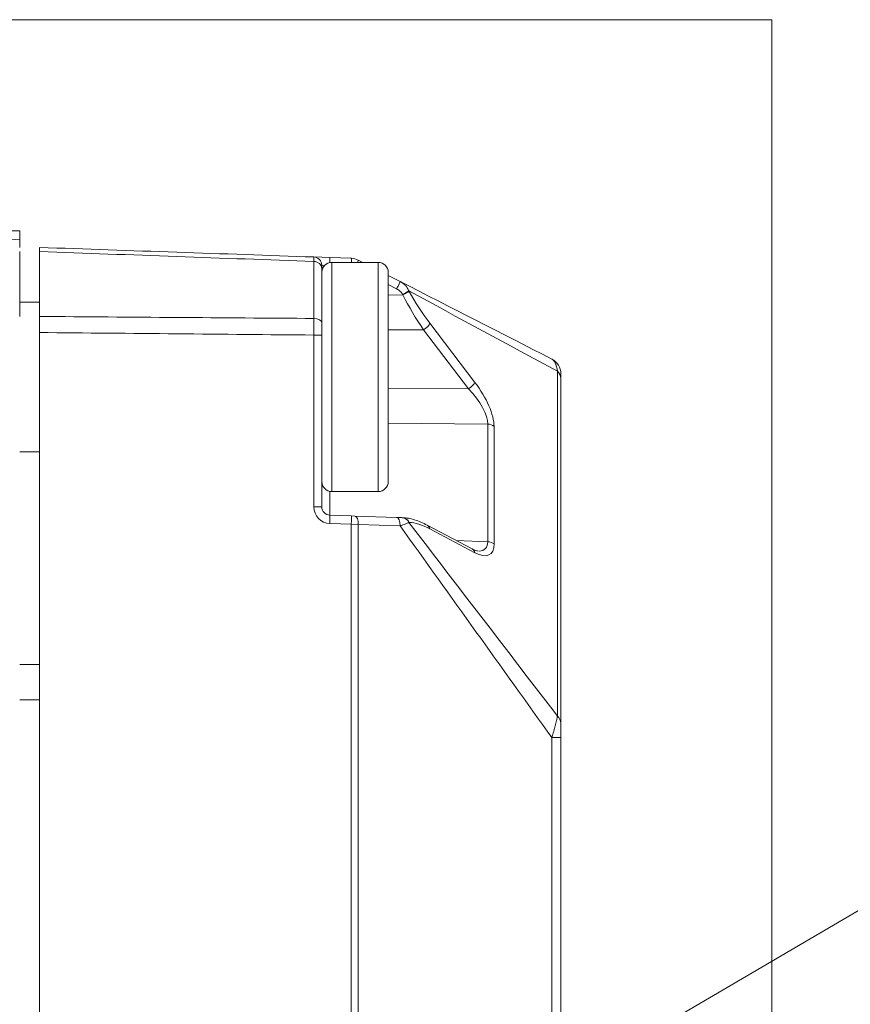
# Model space of a CAD drawing. Header units: millimetres. Extents: x 4 to 836, y 5 to 589.
# Tile 87 of 163: x 531 to 556, y 523 to 553. Entities that reach past the tile are written whole.
import ezdxf

# ---------------------------------------------------------------- set-up
doc = ezdxf.new("R2010")
doc.units = ezdxf.units.MM
doc.layers.add('1', color=7, linetype='Continuous', true_color=0xffffff)
doc.styles.add('ideas_simplex', font='simplex.shx')
doc.dimstyles.get("Standard").update_dxf_attribs({"dimtxt": 0.18, "dimasz": 0.18, "dimexe": 0.18, "dimexo": 0.0625, "dimgap": 0.09, "dimtad": 0, "dimtih": 1, "dimtoh": 1, "dimdec": 4, "dimzin": 0, "dimdsep": 46, "dimtxsty": 'Standard', "dimcen": 0.09, "dimadec": 0, "dimazin": 0, "dimtfac": 1, "dimtdec": 4, "dimtofl": 0, "dimtmove": 0, "dimatfit": 3, "dimfxl": 1, "dimtolj": 1, "dimtzin": 0, "dimarcsym": 0})

# ---------------------------------------------------------------- blocks, each defined once
blk = doc.blocks.new('_U12')
at = {"layer": '1', "color": 27, "lineweight": 13}
for p, q in [((517.077323, 503.078572), (559.595664, 528.016312)), ((559.595664, 528.016312), (561.595664, 528.016312))]:
    blk.add_line(p, q, dxfattribs=at)
at = {"layer": '1', "color": 27, "lineweight": 18}
for points in [[(527.169522, 508.997821), (529.489643, 510.971865), (530.024889, 510.059289)], [(523.546681, 506.872963), (521.226561, 504.898919), (520.691315, 505.811495)]]:
    blk.add_solid(points, dxfattribs=at)
at = {"layer": '1', "color": 87, "linetype": 'Continuous', "lineweight": 25, "char_height": 3, "attachment_point": 7, "line_spacing_factor": 1.204819, "style": 'ideas_simplex'}
for s, insert in [('\\W0.9188;M', (563.254664, 525.651312)), ('\\W1.0809;5', (566.824664, 525.651312)), ('\\W1.2776;N°8', (572.494664, 525.651312)), ('\\W0.9425;DEPTH 8mm', (558.964664, 519.651312))]:
    blk.add_mtext(s, dxfattribs=dict(at, insert=insert))

msp = doc.modelspace()

# ---------------------------------------------------------------- linework, layer by layer
at = {"layer": '1', "color": 251, "linetype": 'Continuous', "lineweight": 18}
for q in [(463.492, 552.791), (553.508, 414.08)]:
    msp.add_line((553.508, 552.791), q, dxfattribs=at)
at = {"layer": '1', "color": 143, "linetype": 'Continuous', "lineweight": 18}
for p, q in [((521.065, 546.435), (530.858, 546.435)), ((530.858, 546.435), (530.858, 546.184)), ((530.858, 546.184), (530.858, 545.935)), ((530.858, 545.811), (530.858, 543.855)), ((531.458, 545.81), (531.458, 543.856)), ((539.717, 545.647), (540.199, 545.63)), ((540.199, 545.63), (540.847, 545.608)), ((541.057, 545.553), (541.19, 545.485)), ((539.958, 545.296), (539.958, 543.672)), ((541.958, 545.093), (542.316, 544.91)), ((531.458, 544.285), (530.858, 544.285)), ((531.458, 423.499), (531.458, 543.372)), ((539.958, 543.296), (539.958, 538.124)), ((547.158, 541.991), (547.158, 531.612)), ((530.858, 539.785), (531.458, 539.785)), ((540.199, 537.875), (540.847, 537.852)), ((540.847, 537.852), (540.952, 537.848)), ((540.952, 537.848), (542.211, 537.804)), ((544.487, 536.857), (543.133, 537.573)), ((544.487, 536.857), (544.484, 536.858)), ((547.158, 531.177), (547.158, 435.693))]:
    msp.add_line(p, q, dxfattribs=at)
at = {"layer": '1', "color": 143, "linetype": 'Continuous', "lineweight": 13}
for p, q in [((525.432, 545.743), (530.858, 546.184)), ((539.717, 543.797), (539.717, 545.512)), ((540.04, 545.391), (539.958, 545.397)), ((542.211, 544.687), (541.958, 544.816)), ((542.579, 544.626), (542.588, 544.611)), ((541.958, 544.5), (542.398, 544.503)), ((542.398, 544.503), (542.39, 544.519)), ((543.215, 543.651), (544.569, 541.872)), ((543.025, 543.456), (541.958, 543.449)), ((544.379, 541.677), (543.025, 543.456)), ((539.717, 543.296), (539.958, 543.296)), ((539.717, 538.124), (539.717, 543.296)), ((547.055, 531.827), (547.055, 542.206)), ((541.958, 541.699), (544.379, 541.677)), ((544.956, 540.615), (541.958, 540.642)), ((544.956, 537.075), (544.956, 540.615)), ((545.145, 540.546), (545.145, 537.006)), ((540.199, 538.591), (540.199, 537.875)), ((539.958, 538.124), (539.717, 538.124)), ((540.847, 537.602), (540.199, 537.625)), ((541.057, 537.598), (540.847, 537.602)), ((540.847, 429.269), (540.847, 537.602)), ((542.316, 537.554), (541.057, 537.598)), ((541.057, 537.598), (541.057, 429.272)), ((542.588, 537.656), (542.579, 537.656)), ((544.569, 536.743), (543.215, 537.459)), ((544, 537.114), (544.956, 537.075)), ((547.158, 531.177), (546.886, 531.177)), ((546.886, 435.693), (546.886, 531.177))]:
    msp.add_line(p, q, dxfattribs=at)
at = {"layer": '1', "color": 252, "linetype": 'Continuous', "lineweight": 13}
for p, q in [((540.258, 545.485), (540.258, 538.585)), ((541.658, 545.485), (541.658, 539.147)), ((541.658, 539.147), (541.658, 538.585))]:
    msp.add_line(p, q, dxfattribs=at)
at = {"layer": '1', "color": 252, "linetype": 'Continuous', "lineweight": 18}
for p, q in [((541.658, 545.485), (540.258, 545.485)), ((541.958, 539.398), (541.958, 545.185)), ((541.958, 538.885), (541.958, 539.398)), ((540.258, 538.585), (541.658, 538.585))]:
    msp.add_line(p, q, dxfattribs=at)
at = {"layer": '1', "color": 92, "linetype": 'Continuous', "lineweight": 13}
for p, q in [((530.858, 533.375), (531.458, 533.375)), ((531.458, 532.314), (530.858, 532.314))]:
    msp.add_line(p, q, dxfattribs=at)
at = {"layer": '1', "color": 143, "linetype": 'Continuous', "lineweight": 18}
for centre, radius, start, end in [((539.708, 545.397), 0.25, 0, 88), ((540.83, 545.108), 0.5, 62.9326, 88), ((546.658, 542.129), 0.5, 0, 62.9326), ((540.208, 538.124), 0.25, 180, 268)]:
    msp.add_arc(centre, radius, start, end, dxfattribs=at)
at = {"layer": '1', "color": 252, "linetype": 'Continuous', "lineweight": 18}
for centre, start, end in [((540.258, 545.185), 90, 180), ((541.658, 545.185), 0, 90), ((540.258, 538.885), 180, 270), ((541.658, 538.885), 270, 0)]:
    msp.add_arc(centre, 0.3, start, end, dxfattribs=at)
at = {"layer": '1', "color": 143, "linetype": 'Continuous', "lineweight": 13}
msp.add_arc((540.217, 538.124), 0.5, 180, 268, dxfattribs=at)
for centre, major_axis, ratio, start_param, end_param in [((539.708, 545.296), (-0.25, 0), 0.865309, 3.141593, 4.677482), ((540.191, 545.38), (-0.009, -0.25), 0.034878, 1.983071, 3.141593), ((540.838, 545.358), (-0.009, -0.25), 0.034878, 2.108565, 3.141593), ((540.943, 545.33), (-0.114, -0.223), 0.031081, 2.356407, 3.141593), ((542.203, 544.687), (0.114, 0.223), 0.031081, 4.72827, 6.283185), ((542.381, 544.519), (0.219, 0.121), 0.016898, 4.742934, 5.838116), ((542.39, 544.503), (0.219, 0.121), 0.016898, 4.742934, 5.838116), ((544.104, 544.621), (1.867, -2.637), 0.399466, 4.440459, 4.798336), ((543.906, 544.513), (1.824, -2.907), 0.383985, 4.479349, 4.837226), ((539.708, 543.672), (-0.25, 0), 0.501238, 3.141593, 4.677482), ((543.017, 543.544), (-0.199, -0.151), 0.305106, 1.385377, 2.672573), ((546.658, 541.991), (0.5, 0), 0.707107, 0, 0.654498), ((544.37, 541.765), (-0.199, -0.151), 0.305106, 1.385377, 2.672573), ((544.159, 541.439), (0.863, -1.209), 0.395235, 0.505859, 1.648571), ((543.961, 541.331), (0.917, -0.932), 0.413977, 0.392537, 1.535249), ((544.947, 540.438), (-0.25, 0), 0.707107, 3.796091, 4.677482), ((540.191, 537.625), (0.009, 0.25), 0.034878, 4.713607, 6.283185), ((540.838, 537.602), (0.009, 0.25), 0.034878, 4.713607, 6.283185), ((540.943, 537.598), (0.009, 0.25), 0.454819, 4.72827, 6.283185), ((542.203, 537.554), (0.009, 0.25), 0.454819, 4.72827, 6.283185), ((542.381, 537.548), (0.009, 0.25), 0.874957, 5.188003, 6.283185), ((542.39, 537.548), (-0.009, -0.25), 0.874957, 2.046411, 3.141593), ((544.104, 534.851), (1.874, -2.711), 0.3839, 2.505447, 2.863324), ((543.017, 537.352), (-0.117, -0.221), 0.757824, 2.421108, 3.142097), ((544.37, 536.636), (0.117, 0.221), 0.757824, 5.562701, 6.283167), ((544.159, 537.932), (0.865, -1.236), 0.383064, 5.641253, 6.783965), ((543.961, 537.824), (0.919, -0.964), 0.394251, 5.933398, 6.680803), ((544.947, 536.899), (-0.25, 0), 0.707107, 3.796091, 4.677482), ((546.658, 531.612), (0.5, 0), 0.707107, 0, 0.654498)]:
    msp.add_ellipse(centre, major_axis=major_axis, ratio=ratio, start_param=start_param, end_param=end_param, dxfattribs=at)
at = {"layer": '1', "color": 143, "linetype": 'Continuous', "lineweight": 18}
for points, knots in [([(531.458, 545.81), (531.458, 545.831), (531.458, 545.867), (531.458, 545.893), (531.458, 545.909), (531.458, 545.913), (531.458, 545.921), (531.458, 545.925), (531.458, 545.933), (531.458, 545.935), (531.458, 545.935)], [0, 0, 0, 0, 0.25045, 0.5009, 0.5009, 0.626125, 0.626125, 0.75135, 0.75135, 1, 1, 1, 1]), ([(539.958, 545.397), (539.958, 545.397), (539.958, 545.395), (539.958, 545.386), (539.958, 545.38), (539.958, 545.363), (539.958, 545.352), (539.958, 545.327), (539.958, 545.313), (539.958, 545.296)], [0, 0, 0, 0, 0.25, 0.25, 0.5, 0.5, 0.75, 0.75, 1, 1, 1, 1]), ([(531.458, 543.372), (531.458, 543.414), (531.458, 543.498), (531.458, 543.58), (531.458, 543.641), (531.458, 543.661), (531.458, 543.702), (531.458, 543.722), (531.458, 543.781), (531.458, 543.819), (531.458, 543.856)], [0, 0, 0, 0, 0.25, 0.5, 0.5, 0.625, 0.625, 0.75, 0.75, 1, 1, 1, 1]), ([(539.958, 543.672), (539.958, 543.643), (539.958, 543.614), (539.958, 543.553), (539.958, 543.522), (539.958, 543.459), (539.958, 543.427), (539.958, 543.362), (539.958, 543.329), (539.958, 543.296)], [0, 0, 0, 0, 0.25, 0.25, 0.5, 0.5, 0.75, 0.75, 1, 1, 1, 1]), ([(547.158, 542.129), (547.158, 542.129), (547.158, 542.127), (547.158, 542.121), (547.158, 542.118), (547.158, 542.11), (547.158, 542.106), (547.158, 542.091), (547.158, 542.077), (547.158, 542.05), (547.158, 542.04), (547.158, 542.018), (547.158, 542.005), (547.158, 541.991)], [0, 0, 0, 0, 0.25, 0.25, 0.375, 0.375, 0.5, 0.5, 0.75, 0.75, 0.875, 0.875, 1, 1, 1, 1]), ([(542.211, 537.804), (542.23, 537.804), (542.248, 537.803), (542.281, 537.802), (542.297, 537.801), (542.328, 537.8), (542.342, 537.8), (542.368, 537.799), (542.379, 537.798), (542.39, 537.798)], [0, 0, 0, 0, 0.25, 0.25, 0.5, 0.5, 0.75, 0.75, 1, 1, 1, 1]), ([(543.133, 537.573), (543.07, 537.607), (542.879, 537.697), (542.634, 537.776), (542.454, 537.795), (542.398, 537.798)], [0, 0, 0, 0, 0.254314, 0.767686, 1, 1, 1, 1]), ([(544.67, 536.795), (544.669, 536.794), (544.662, 536.794), (544.587, 536.807), (544.517, 536.841), (544.487, 536.857)], [0, 0, 0, 0, 0.099853, 0.663162, 1, 1, 1, 1]), ([(547.158, 531.612), (547.158, 531.598), (547.158, 531.583), (547.158, 531.551), (547.158, 531.534), (547.158, 531.482), (547.158, 531.446), (547.158, 531.39), (547.158, 531.371), (547.158, 531.333), (547.158, 531.314), (547.158, 531.255), (547.158, 531.216), (547.158, 531.177)], [0, 0, 0, 0, 0.125, 0.125, 0.25, 0.25, 0.5, 0.5, 0.625, 0.625, 0.75, 0.75, 1, 1, 1, 1])]:
    msp.add_open_spline(points, degree=3, knots=knots, dxfattribs=at)
for points in [[(531.458, 545.935), (534.211, 545.839), (536.964, 545.743), (539.717, 545.647)], [(542.316, 544.91), (543.839, 544.131), (545.363, 543.353), (546.886, 542.575)]]:
    msp.add_open_spline(points, degree=3, dxfattribs=at)
at = {"layer": '1', "color": 143, "linetype": 'Continuous', "lineweight": 13}
for points in [[(539.717, 545.512), (536.964, 545.612), (534.211, 545.711), (531.458, 545.81)], [(547.055, 542.206), (545.563, 543.013), (544.071, 543.82), (542.579, 544.626)], [(531.458, 543.856), (534.211, 543.836), (536.964, 543.817), (539.717, 543.797)], [(539.717, 543.296), (536.964, 543.322), (534.211, 543.347), (531.458, 543.372)], [(546.886, 531.177), (545.363, 533.303), (543.839, 535.429), (542.316, 537.554)], [(542.579, 537.656), (544.071, 535.713), (545.563, 533.77), (547.055, 531.827)]]:
    msp.add_open_spline(points, degree=3, dxfattribs=at)
for points, knots in [([(539.717, 545.512), (539.717, 545.534), (539.717, 545.554), (539.717, 545.587), (539.717, 545.601), (539.717, 545.624), (539.717, 545.633), (539.717, 545.641), (539.717, 545.643), (539.717, 545.646), (539.717, 545.647), (539.717, 545.647)], [0, 0, 0, 0, 0.25, 0.25, 0.5, 0.5, 0.75, 0.75, 0.875, 0.875, 1, 1, 1, 1]), ([(542.316, 544.91), (542.32, 544.908), (542.324, 544.906), (542.331, 544.902), (542.342, 544.896), (542.366, 544.881), (542.4, 544.858), (542.425, 544.838), (542.449, 544.816), (542.461, 544.804), (542.495, 544.768), (542.515, 544.742), (542.542, 544.7), (542.55, 544.686), (542.562, 544.664), (542.567, 544.653), (542.573, 544.642), (542.576, 544.634), (542.578, 544.63), (542.579, 544.626)], [0, 0, 0, 0, 0.03125, 0.03125, 0.0625, 0.125, 0.25, 0.375, 0.375, 0.5, 0.5, 0.75, 0.75, 0.875, 0.875, 0.9375, 0.96875, 0.96875, 1, 1, 1, 1]), ([(542.39, 544.519), (542.379, 544.537), (542.368, 544.554), (542.342, 544.587), (542.328, 544.602), (542.297, 544.63), (542.281, 544.643), (542.248, 544.667), (542.23, 544.677), (542.211, 544.687)], [0, 0, 0, 0, 0.25, 0.25, 0.5, 0.5, 0.75, 0.75, 1, 1, 1, 1]), ([(539.717, 543.296), (539.717, 543.34), (539.717, 543.384), (539.717, 543.448), (539.717, 543.47), (539.717, 543.513), (539.717, 543.534), (539.717, 543.598), (539.717, 543.639), (539.717, 543.72), (539.717, 543.759), (539.717, 543.797)], [0, 0, 0, 0, 0.25, 0.25, 0.375, 0.375, 0.5, 0.5, 0.75, 0.75, 1, 1, 1, 1]), ([(547.055, 542.206), (547.054, 542.21), (547.054, 542.213), (547.053, 542.219), (547.052, 542.229), (547.049, 542.251), (547.042, 542.292), (547.034, 542.325), (547.026, 542.357), (547.023, 542.367), (547.017, 542.386), (547.007, 542.414), (546.99, 542.456), (546.975, 542.483), (546.962, 542.502), (546.958, 542.508), (546.95, 542.52), (546.937, 542.536), (546.923, 542.549), (546.909, 542.56), (546.902, 542.565), (546.895, 542.569), (546.89, 542.572), (546.888, 542.573), (546.886, 542.575)], [0, 0, 0, 0, 0.015625, 0.015625, 0.03125, 0.0625, 0.125, 0.25, 0.25, 0.3125, 0.3125, 0.375, 0.5, 0.625, 0.625, 0.6875, 0.6875, 0.75, 0.875, 0.875, 0.9375, 0.96875, 0.96875, 1, 1, 1, 1]), ([(542.579, 537.656), (542.576, 537.654), (542.573, 537.652), (542.566, 537.648), (542.555, 537.643), (542.542, 537.637), (542.515, 537.624), (542.495, 537.616), (542.45, 537.599), (542.425, 537.59), (542.386, 537.577), (542.373, 537.572), (542.352, 537.566), (542.345, 537.563), (542.331, 537.559), (542.324, 537.557), (542.316, 537.554)], [0, 0, 0, 0, 0.0625, 0.0625, 0.125, 0.25, 0.25, 0.5, 0.5, 0.75, 0.75, 0.875, 0.875, 0.9375, 0.9375, 1, 1, 1, 1]), ([(546.886, 531.177), (546.888, 531.185), (546.89, 531.193), (546.895, 531.208), (546.902, 531.231), (546.919, 531.285), (546.932, 531.331), (546.946, 531.376), (546.95, 531.391), (546.958, 531.42), (546.971, 531.464), (546.982, 531.506), (547.004, 531.589), (547.017, 531.642), (547.031, 531.704), (547.034, 531.716), (547.039, 531.74), (547.044, 531.763), (547.049, 531.791), (547.052, 531.809), (547.053, 531.817), (547.054, 531.822), (547.054, 531.825), (547.055, 531.827)], [0, 0, 0, 0, 0.03125, 0.03125, 0.0625, 0.125, 0.25, 0.25, 0.3125, 0.3125, 0.375, 0.5, 0.5, 0.75, 0.75, 0.8125, 0.8125, 0.875, 0.9375, 0.96875, 0.984375, 0.984375, 1, 1, 1, 1])]:
    msp.add_open_spline(points, degree=3, knots=knots, dxfattribs=at)

# ---------------------------------------------------------------- dimensions: what is measured, and where the dimension line sits
at = {"layer": '1', "color": 87, "linetype": 'Continuous', "lineweight": 25}
dim = msp.add_diameter_dim_2p(p1=(523.547, 506.873), p2=(527.17, 508.998), text=' \\C87;M\\C87;5 \\C87;\\H3.00;\\Fsimplex.shx;N°8\\Fsimplex.shx;\\H3.00;\\C87;\\P\\C87;\\H3.00;\\Fsimplex.shx;DEPTH 8mm\\Fsimplex.shx;\\H3.00;\\C87;', dimstyle='Standard', override={"dimtxt": 3, "dimasz": 3, "dimexe": 2, "dimexo": 2.5, "dimgap": 1.5, "dimtih": 1, "dimtoh": 1, "dimdec": 2, "dimlfac": 1, "dimzin": 8, "dimdsep": 44, "dimlunit": 2, "dimpost": '', "dimtxsty": 'ideas_simplex', "dimsah": 1, "dimse1": 0, "dimse2": 0, "dimsd1": 0, "dimsd2": 0, "dimclrd": 27, "dimclre": 152, "dimclrt": 87, "dimtol": 0, "dimtm": -0.1, "dimtfac": 0.5, "dimtdec": 2, "dimtofl": 1, "dimtmove": 0, "dimatfit": 2, "dimtzin": 8, "dimlwd": 13, "dimlwe": 13}, dxfattribs=at)
dim.commit()
dim.dimension.update_dxf_attribs({"geometry": '_U12', "text_midpoint": (572.021, 525.016), "dimtype": 163})

doc.saveas('drawing.dxf')
